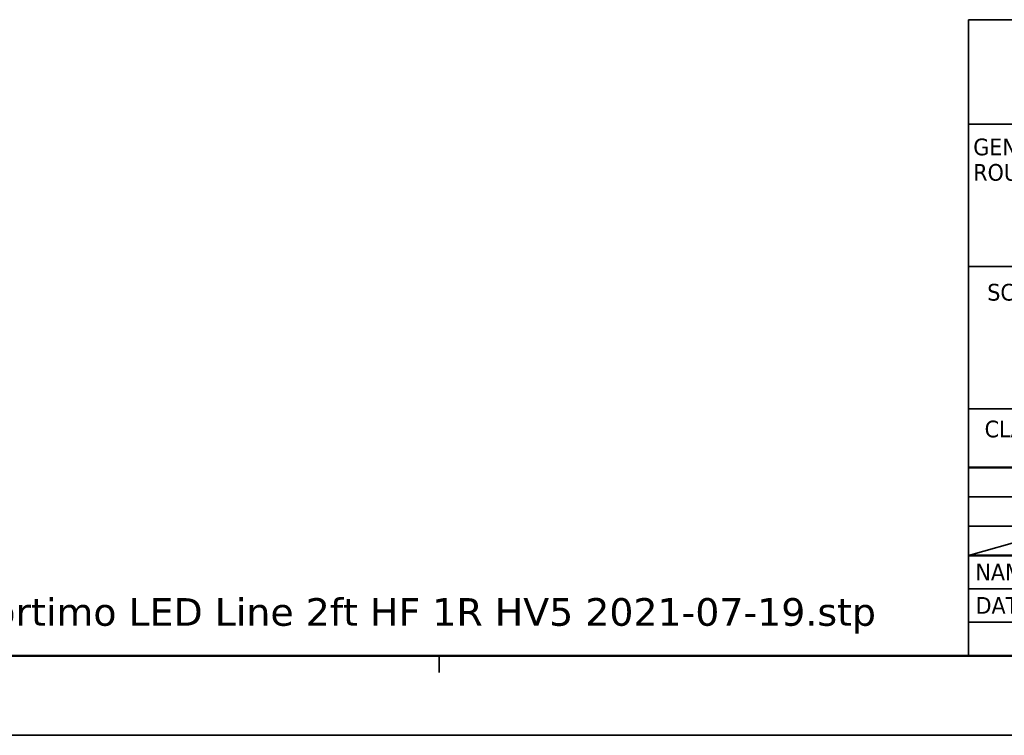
# Model space of a CAD drawing. Header units: millimetres. Extents: x 0 to 841, y 0 to 590.
# Tile 13 of 20: x 538 to 655, y 0 to 86. Entities that reach past the tile are written whole.
import ezdxf
from ezdxf.enums import TextEntityAlignment as Align

# ---------------------------------------------------------------- set-up
doc = ezdxf.new("R2010")
doc.units = ezdxf.units.MM
doc.layers.get('0').update_dxf_attribs({"lineweight": 25})
doc.layers.add('Sketch Geometry(ISO)', color=7, linetype='Continuous', lineweight=50)
doc.layers.add('Symbols(ISO)', color=7, linetype='Continuous', lineweight=25)
doc.styles.add('LG.Philips.Title', font='verdana.ttf', dxfattribs={"width": 0.9})
doc.styles.add('Philips-tekst', font='verdana.ttf')
doc.styles.add('Text Style43', font='verdana.ttf', dxfattribs={"width": 0.9})
doc.styles.add('Text Style45', font='verdana.ttf', dxfattribs={"width": 0.9})
doc.styles.add('Text Style46', font='verdana.ttf', dxfattribs={"width": 0.9})
doc.styles.add('Text Style49', font='verdana.ttf', dxfattribs={"width": 0.9})
doc.styles.add('Text Style50', font='verdana.ttf', dxfattribs={"width": 0.9})

# ---------------------------------------------------------------- blocks, each defined once
blk = doc.blocks.new('Title Blocks Philips Lighting Electronics')
at = {"layer": 'Sketch Geometry(ISO)', "color": 7, "linetype": 'Continuous', "lineweight": 35}
for p, q in [((20, 86), (200, 86)), ((20, 86), (20, 10)), ((20, 73.5), (200, 73.5)), ((20, 56.5), (200, 56.5)), ((20, 39.5), (126, 39.5)), ((45, 29), (20, 29)), ((20, 22), (45, 29)), ((20, 25.5), (45, 25.5)), ((20, 18), (126, 18)), ((20, 14), (200, 14)), ((20, 10), (200, 10))]:
    blk.add_line(p, q, dxfattribs=at)
at = {"layer": 'Sketch Geometry(ISO)', "color": 1, "linetype": 'Continuous', "lineweight": 50, "true_color": 0xff0000}
for p, q in [((45, 32.51), (20, 32.51)), ((45, 22), (20, 22))]:
    blk.add_line(p, q, dxfattribs=at)
at = {"layer": 'Symbols(ISO)', "color": 7, "char_height": 2, "attachment_point": 7, "style": 'LG.Philips.Title'}
for s, insert in [('\\fVerdana|b0|i0;\\H2.0000;GENERAL', (20.55, 69.76)), ('\\fVerdana|b0|i0;\\H2.0000;ROUGHN.', (20.55, 66.72)), ('\\fVerdana|b0|i0;\\H2.0000;SCALE', (22.23, 52.4)), ('\\fVerdana|b0|i0;\\H2.0000;CLASS NO.', (21.91, 36.06))]:
    blk.add_mtext(s, dxfattribs=dict(at, insert=insert))
at = {"layer": 'Symbols(ISO)', "color": 7, "char_height": 2, "attachment_point": 4, "style": 'LG.Philips.Title'}
for s, insert, width in [('\\fVerdana|b0|i0;\\H2.0000; NAME', (20.03, 20.01), 9.4041), ('\\fVerdana|b0|i0;\\H2.0000; DATA FMT.', (20.05, 16.02), 15.4136)]:
    blk.add_mtext(s, dxfattribs=dict(at, insert=insert, width=width))
at = {"layer": 'Symbols(ISO)', "color": 7, "style": 'Text Style43', "width": 0.9}
for tag, p in [('<F3_ASSEMBLY_REFERENCE_ITEM_2>', (170.5, 83.89)), ('<F3_ASSEMBLY_REFERENCE_CODE_2>', (194.41, 83.85)), ('<F3_ASSEMBLY_REFERENCE_ITEM_1>', (170.47, 79.68)), ('<F3_ASSEMBLY_REFERENCE_CODE_1>', (194.42, 79.62)), ('<F3_ROUGHNESS>', (26.51, 64.47)), ('<F3_PATTERN_NO>', (175.63, 63.29)), ('<F3_REVISION_DATE_2>', (188.97, 31.99)), ('<F3_REVISION_DATE_3>', (188.97, 27.67)), ('<F3_REVISION_DATE_4>', (188.83, 23.89)), ('<F3_CAD_INDICATION>', (24.05, 11.94))]:
    blk.add_attdef(tag, text='', height=2, dxfattribs=at).set_placement(p, align=Align.MIDDLE_CENTER)
for tag, p in [('<F3_LINEAR_TOLERANCE_UP>', (82.34, 76.73)), ('<F3_SUPERSEEDS>', (71.01, 20.01)), ('<F3_DATA_FORMAT>', (35.88, 15.98)), ('<F3_PLATFORM>', (150.91, 15.97)), ('<F3_CHECK_NAME>', (51.65, 12))]:
    blk.add_attdef(tag, text='', height=2, dxfattribs=at).set_placement(p, align=Align.MIDDLE_LEFT)
at = {"layer": 'Symbols(ISO)', "color": 7, "width": 0.9}
for tag, p, height, style in [('<F3_ANGLE_TOLERANCE_UP>_001', (113.75, 75.81), 2, 'Text Style43'), ('<F3_SCALE>_001', (24.44, 47.11), 2, 'Text Style43'), ('<F3_REVISION_DATE_1>_001', (181.55, 35.79), 2, 'Text Style43'), ('DESCRIPTION_001', (46.9, 30.19), 3.5, 'Text Style50'), ('STOCK_NUMBER_001', (134.64, 29.22), 3, 'Text Style45'), ('Number_of_sheets_001', (116.29, 18.98), 2, 'Text Style43'), ('Sheet_Size_001', (193.1, 18.75), 2.5, 'Text Style46'), ('DESIGNER_001', (29.68, 19.07), 2, 'Text Style43'), ('<F3_TITLE_BLOCK_TYPE>_001', (134.13, 18.95), 2, 'Text Style43'), ('Sheet_number_001', (149.99, 18.95), 2, 'Text Style43'), ('<F3_LANGUAGE_NO>_001', (167.83, 19.03), 2, 'Text Style43'), ('<COST_CENTER>_001', (179.21, 19), 2, 'Text Style43'), ('<F3_PROGRAM>_001', (92.39, 14.98), 2, 'Text Style43'), ('CREATION_DATE_001', (65.8, 10.98), 2, 'Text Style43')]:
    blk.add_attdef(tag, p, '', height=height, dxfattribs=dict(at, style=style))
for tag, height, style, p in [('<F3_MATERIAL_DESCRIPTION_LINE_1>', 2, 'Text Style43', (50.92, 68.19)), ('<F3_MATERIAL_DESCRIPTION_LINE_2>', 2, 'Text Style43', (50.98, 64.52)), ('<F3_TREATMENT_DESCRIPTION_LINE_1>', 2, 'Text Style43', (51.18, 50.77)), ('<F3_TREATMENT_DESCRIPTION_LINE_2>', 2, 'Text Style43', (51.24, 46.96)), ('<F3_PRODUCT_DESCRIPTION_LINE_2>', 3.51, 'Text Style49', (47.47, 27.85))]:
    blk.add_attdef(tag, text='', height=height, dxfattribs=dict(at, style=style)).set_placement(p, align=Align.TOP_LEFT)
blk = doc.blocks.new('Borders A1')
at = {"layer": 'Sketch Geometry(ISO)', "color": 1, "linetype": 'Continuous', "lineweight": 50, "true_color": 0xff0000}
blk.add_line((20, 10), (831, 10), dxfattribs=at)
at = {"layer": 'Sketch Geometry(ISO)', "color": 7, "linetype": 'Continuous', "lineweight": 35}
for p, q in [((587.7, 8), (587.7, 10)), ((0.5, 0.5), (840.5, 0.5))]:
    blk.add_line(p, q, dxfattribs=at)

msp = doc.modelspace()

# ---------------------------------------------------------------- block references
for name, p in [('Borders A1', (0, 0)), ('Title Blocks Philips Lighting Electronics', (631, 0))]:
    msp.add_blockref(name, p)

# ---------------------------------------------------------------- texts
at = {"layer": 'Symbols(ISO)', "color": 7, "insert": (491.146, 16.889), "char_height": 3.3, "width": 151.65184, "attachment_point": 1, "style": 'Philips-tekst'}
msp.add_mtext('{\\fVerdana|b0|i0;\\H3.3000;3D File available: Fortimo LED Line 2ft HF 1R HV5 2021-07-19.stp}', dxfattribs=at)

doc.saveas('drawing.dxf')
